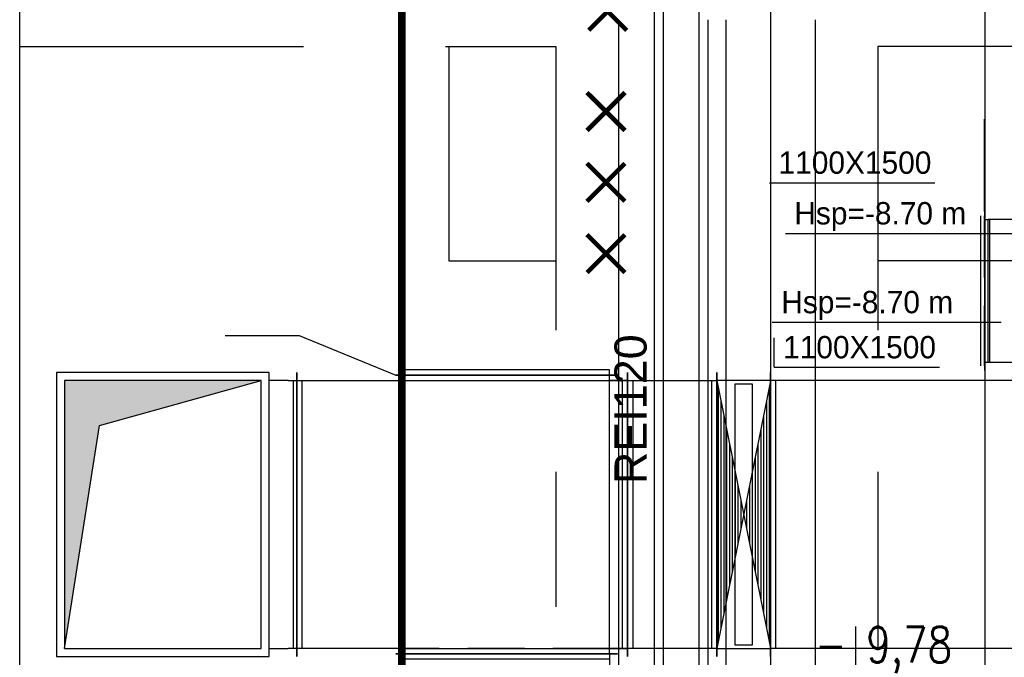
# Model space of a CAD drawing. Header units: centimetres. Extents: x -156440 to 298236, y -263599 to 81430.
# Tile 115 of 170: x 135824 to 141332, y -101251 to -97682. Entities that reach past the tile are written whole.
import ezdxf

# ---------------------------------------------------------------- set-up
doc = ezdxf.new("R2010")
doc.units = ezdxf.units.CM
doc.header["$LTSCALE"] = 50
for name, pattern in [('01-101 Went PP Poziom -2$0$DASHDOT2', [12.7, 6.35, -3.175, 0, -3.175]), ('01-101 Went PP Poziom -2$0$Przekrój 3a-3a$0$HIDDEN', [9.525, 6.35, -3.175]), ('Kondygnacja -2$0$HIDDEN2', [4.7625, 3.175, -1.5875]), ('Osie rzutów$0$DASHDOT2', [12.7, 6.35, -3.175, 0, -3.175])]:
    doc.linetypes.add(name, pattern=pattern)
doc.layers.get('0').update_dxf_attribs({"color": 8})
for name, color, linetype in [('01-101 Went PP Poziom -2$0$L_linie przekrojowe', 213, 'Continuous'), ('01-101 Went PP Poziom -2$0$L_Nawiew', 3, 'Continuous'), ('01-101 Went PP Poziom -2$0$L_wymiary', 2, 'Continuous'), ('01-101 Went PP Poziom -2$0$L_Wywiew', 6, 'Continuous'), ('bgde-tekst', 7, 'Continuous'), ('KJP_LIKWIDACJE KRZYŻYKI', 3, 'Continuous'), ('Kondygnacja -2$0$ARCH_INFO_KOTY_WYSOKOŚCIOWE_IST', 8, 'Continuous'), ('Kondygnacja -2$0$ARCH_INFO_ODPORNOŚĆ OGNIOWA', 8, 'Continuous'), ('Kondygnacja -2$0$ARCH_KONSTR_POWYŻEJ RZUTU_IST', 8, 'Kondygnacja -2$0$HIDDEN2'), ('Kondygnacja -2$0$ARCH_MUROWANE_IST', 9, 'Continuous'), ('Kondygnacja -2$0$ARCH_ŻELBET_IST', 9, 'Continuous'), ('Osie rzutów$0$ARCH_INFO_OSIE_IST', 8, 'Osie rzutów$0$DASHDOT2')]:
    doc.layers.add(name, color=color, linetype=linetype)
doc.layers.add('01-101 Went PP Poziom -2$0$L_niedruk', color=6, linetype='Continuous', lineweight=13, plot=False)
doc.layers.add('Kondygnacja -2$0$_SP KORYTA', color=8, linetype='Continuous', lineweight=25)
doc.styles.add('Kondygnacja -2$0$Arial', font='ARIAL.TTF')
doc.styles.add('Kondygnacja -2$0$ROMANS-50-CM', font='romans.shx', dxfattribs={"width": 0.8, "height": 10})

# ---------------------------------------------------------------- blocks, each defined once
blk = doc.blocks.new('Osie rzutów')
at = {"layer": 'Osie rzutów$0$ARCH_INFO_OSIE_IST', "ltscale": 10}
for p, q in [((6200, 12510), (6200, 4800)), ((6200, 12510), (6200, 4571.18)), ((6260, 12510), (6260, 4623.26))]:
    blk.add_line(p, q, dxfattribs=at)
blk = doc.blocks.new('Kondygnacja -2$0$konstukcja stropu -2')
at = {"layer": 'Kondygnacja -2$0$ARCH_KONSTR_POWYŻEJ RZUTU_IST', "ltscale": 10}
for p, q in [((6175, 12155), (6175, 11625)), ((6225, 12155), (6225, 11625)), ((6235, 12155), (6235, 11625)), ((6285, 12155), (6285, 11625)), ((6405, 12020), (6320, 12020))]:
    blk.add_line(p, q, dxfattribs=at)
blk = doc.blocks.new('*U367')
at = {"layer": '01-101 Went PP Poziom -2$0$L_Nawiew', "linetype": '01-101 Went PP Poziom -2$0$Przekrój 3a-3a$0$HIDDEN', "lineweight": -3}
for p, q in [((-2594.5, 750), (-2594.5, -750)), ((-2594.5, 750), (2594.5, 750)), ((2594.5, 750), (2594.5, -750)), ((-2594.5, -750), (2594.5, -750))]:
    blk.add_line(p, q, dxfattribs=at)
at = {"layer": '01-101 Went PP Poziom -2$0$L_niedruk', "linetype": 'Continuous', "lineweight": -3}
for p, q in [((-2594.5, 795), (-2594.5, -795)), ((-2594.5, 795), (-2594.5, 795)), ((-2594.5, 795), (-2594.5, -795)), ((2594.5, 795), (2594.5, -795)), ((2594.5, 795), (2594.5, 795)), ((2594.5, 795), (2594.5, -795)), ((-2594.5, 750), (-2594.5, 750)), ((-2594.5, 750), (-2594.5, -750)), ((-2594.5, 750), (-2594.5, -750)), ((-2594.5, 750), (-2594.5, 750)), ((-2594.5, -750), (-2594.5, 750)), ((-2594.5, -750), (-2594.5, 750)), ((2594.3, -750), (2594.3, 750)), ((2594.3, 750), (2594.3, 750)), ((2594.3, -750), (2594.3, 750)), ((2594.5, 750), (2594.5, -750)), ((2594.5, 750), (2594.5, 750)), ((2594.5, 750), (2594.5, -750)), ((2594.5, -750), (2594.5, 750)), ((2594.5, 750), (2594.5, 750)), ((2594.5, -750), (2594.5, 750)), ((2594.5, -750), (2594.5, 750)), ((2594.5, 750), (2594.5, 750)), ((2594.5, -750), (2594.5, 750)), ((-2594.5, -750), (-2594.5, -750)), ((-2594.5, -750), (-2594.5, -750)), ((2594.3, -750), (2594.3, -750)), ((2594.5, -750), (2594.5, -750)), ((2594.5, -750), (2594.5, -750)), ((2594.5, -750), (2594.5, -750)), ((-2594.5, -795), (-2594.5, -795)), ((2594.5, -795), (2594.5, -795))]:
    blk.add_line(p, q, dxfattribs=at)
blk = doc.blocks.new('*U363')
at = {"linetype": 'Continuous', "lineweight": -2}
blk.add_line((6862.5, 445), (6862.5, -445), dxfattribs=at)
at = {"color": 0, "linetype": 'ByBlock', "lineweight": -2}
for p, q in [((-6862.5, 400), (6842.5, 400)), ((-6862.5, -400), (6842.5, -400))]:
    blk.add_line(p, q, dxfattribs=at)
at = {"linetype": 'Continuous', "lineweight": -3}
blk.add_line((6832.5, -400), (6832.5, 400), dxfattribs=at)
blk = doc.blocks.new('*U362')
at = {"color": 0, "linetype": 'ByBlock', "lineweight": -2}
for p, q in [((-420, 0, 20), (420, 0, 20)), ((-400, 0, -20), (400, 0, -20)), ((-400, 0, -20), (-400, 0)), ((400, 0), (400, 0, -20))]:
    blk.add_line(p, q, dxfattribs=at)
at = {"layer": '01-101 Went PP Poziom -2$0$L_Nawiew', "linetype": '01-101 Went PP Poziom -2$0$Przekrój 3a-3a$0$HIDDEN', "lineweight": -3}
for p, q in [((-420, 0), (-400, 0)), ((-400, 0), (400, 0)), ((400, 0), (420, 0))]:
    blk.add_line(p, q, dxfattribs=at)
blk = doc.blocks.new('*U359')
at = {"linetype": 'Continuous', "lineweight": -3}
for p, q in [((0, 685, 795), (0, -505, 795)), ((0, 685, -795), (0, 685, 795)), ((0, -505, -795), (0, 685, -795)), ((0, -505, 795), (0, -505, -795)), ((0, -640, 750), (0, -640, -750))]:
    blk.add_line(p, q, dxfattribs=at)
at = {"color": 0, "linetype": 'ByBlock', "lineweight": -2}
for p, q in [((0, -610, -750), (0, -505, -750)), ((0, -505, 750), (0, -610, 750)), ((0, -660, 750), (0, -610, 750)), ((0, -610, -750), (0, -660, -750))]:
    blk.add_line(p, q, dxfattribs=at)
at = {"linetype": 'Continuous', "lineweight": -2}
for p, q in [((0, -660, 750), (0, -660, -750)), ((0, -660, -750), (0, -660, -795)), ((0, -660, 795), (0, -660, 750))]:
    blk.add_line(p, q, dxfattribs=at)
blk = doc.blocks.new('*U356')
at = {"linetype": 'Continuous', "lineweight": -2}
for p, q in [((-780, 620), (-780, 575)), ((780, 575), (780, 620)), ((-780, 575), (-780, -575)), ((780, -575), (780, 575)), ((-780, -575), (-780, -620)), ((780, -620), (780, -575)), ((-795, -675), (-750, -675)), ((-750, -675), (750, -675)), ((750, -675), (795, -675))]:
    blk.add_line(p, q, dxfattribs=at)
at = {"color": 0, "linetype": 'ByBlock', "lineweight": -2}
for p, q in [((780, 575), (-780, 575)), ((-780, -575), (-750, -575)), ((-750, -575), (-750, -675)), ((-750, -575), (750, -575)), ((750, -675), (750, -575)), ((750, -575), (780, -575))]:
    blk.add_line(p, q, dxfattribs=at)
at = {"linetype": 'Continuous', "lineweight": -3}
for p, q in [((-750, 575), (-750, -575)), ((750, 575), (750, -575)), ((750, -645), (-750, -645))]:
    blk.add_line(p, q, dxfattribs=at)
at = {"layer": '01-101 Went PP Poziom -2$0$L_niedruk', "linetype": 'Continuous', "lineweight": -3}
for p, q in [((-750, -675), (750, -675)), ((-750, -675), (-750, -675)), ((-750, -675), (750, -675)), ((750, -675), (750, -675))]:
    blk.add_line(p, q, dxfattribs=at)
blk = doc.blocks.new('*U355')
at = {"linetype": 'Continuous', "lineweight": -2}
for p, q in [((-705, 0, -575), (-705, 0, 575)), ((-705, 0, -620), (-705, 0, -575)), ((705, 0, 575), (705, 0, -575)), ((705, 0, -575), (705, 0, -620)), ((-705, 0, 575), (-705, 0, 620)), ((705, 0, 620), (705, 0, 575))]:
    blk.add_line(p, q, dxfattribs=at)
at = {"color": 0, "linetype": 'ByBlock', "lineweight": -2}
for p, q in [((-705, 0, -575), (705, 0, -575)), ((705, 0, 575), (-705, 0, 575))]:
    blk.add_line(p, q, dxfattribs=at)
at = {"linetype": 'Continuous', "lineweight": -3}
for p, q in [((-675, 0, -575), (-675, 0, 575)), ((675, 0, -575), (675, 0, 575))]:
    blk.add_line(p, q, dxfattribs=at)
blk = doc.blocks.new('*U354')
at = {"linetype": 'Continuous', "lineweight": -2}
for p, q in [((0, 620), (0, 575)), ((0, 575), (0, -575)), ((0, -575), (0, -620))]:
    blk.add_line(p, q, dxfattribs=at)
at = {"color": 0, "linetype": 'ByBlock', "lineweight": -2}
for p, q in [((0, 575), (30, 575)), ((30, -575), (30, 575)), ((0, -575), (30, -575))]:
    blk.add_line(p, q, dxfattribs=at)
blk = doc.blocks.new('*U353')
at = {"linetype": 'Continuous', "lineweight": -2}
for p, q in [((0, -595, -795), (0, 595, -795)), ((0, 595, -795), (0, 595, 795)), ((0, 595, 795), (0, -595, 795)), ((0, -595, 795), (0, -595, -795))]:
    blk.add_line(p, q, dxfattribs=at)
at = {"color": 0, "linetype": 'ByBlock', "lineweight": -2}
for p, q in [((0, -550, -750), (0, 550, -750)), ((0, 550, -750), (0, 550, 750)), ((0, 550, 750), (0, -550, 750)), ((0, -550, 750), (0, -550, -750))]:
    blk.add_line(p, q, dxfattribs=at)
blk = doc.blocks.new('*U350')
at = {"linetype": 'Continuous', "lineweight": -2}
for p, q in [((-250, 0, -750), (-250, 0, 750)), ((-250, 0, -795), (-250, 0, -750)), ((250, 0, 750), (250, 0, -750)), ((250, 0, -750), (250, 0, -795)), ((-250, 0, 750), (-250, 0, 795)), ((250, 0, 795), (250, 0, 750))]:
    blk.add_line(p, q, dxfattribs=at)
at = {"color": 0, "linetype": 'ByBlock', "lineweight": -2}
for p, q in [((-250, 0, -750), (250, 0, -750)), ((250, 0, 750), (-250, 0, 750))]:
    blk.add_line(p, q, dxfattribs=at)
at = {"linetype": 'Continuous', "lineweight": -3}
for p, q in [((-220, 0, -750), (-220, 0, 750)), ((220, 0, -750), (220, 0, 750))]:
    blk.add_line(p, q, dxfattribs=at)
at = {"layer": '01-101 Went PP Poziom -2$0$L_niedruk', "linetype": 'Continuous', "lineweight": -3}
for p, q in [((-250, 0, -750), (-250, 0, -750)), ((-250, 0, 750), (-250, 0, -750)), ((-250, 0, 750), (-250, 0, -750)), ((249.8, 0, 750), (249.8, 0, -750)), ((249.8, 0, -750), (249.8, 0, -750)), ((249.8, 0, 750), (249.8, 0, -750)), ((249.8, 0, 750), (249.8, 0, -750)), ((249.8, 0, -750), (249.8, 0, -750)), ((249.8, 0, 750), (249.8, 0, -750)), ((250, 0, 750), (250, 0, -750)), ((250, 0, -750), (250, 0, -750)), ((250, 0, 750), (250, 0, -750)), ((-250, 0, 750), (-250, 0, 750)), ((249.8, 0, 750), (249.8, 0, 750)), ((249.8, 0, 750), (249.8, 0, 750)), ((250, 0, 750), (250, 0, 750))]:
    blk.add_line(p, q, dxfattribs=at)
blk = doc.blocks.new('*U349')
at = {"linetype": 'Continuous', "lineweight": -3}
for p, q in [((-150, 0, -750), (149.8, 0, 749)), ((149.8, 0, -749), (-150, 0, 750)), ((-142.9, 0, -714.4), (-142.9, 0, 714.4)), ((-127, 0, -635), (-127, 0, 635)), ((-111.1, 0, -555.6), (-111.1, 0, 555.6)), ((-95.2, 0, -476.3), (-95.2, 0, 476.2)), ((-79.4, 0, -396.9), (-79.4, 0, 396.9)), ((-63.5, 0, -317.5), (-63.5, 0, 317.5)), ((-50, 0, -730), (-50, 0, 730)), ((50, 0, -730), (-50, 0, -730)), ((-47.6, 0, -238.1), (-47.6, 0, 238.1)), ((-31.8, 0, -158.8), (-31.8, 0, 158.7)), ((-15.9, 0, -79.4), (-15.9, 0, 79.4)), ((15.9, 0, -79.4), (15.9, 0, 79.4)), ((31.8, 0, -158.8), (31.8, 0, 158.7)), ((47.6, 0, -238.1), (47.6, 0, 238.1)), ((50, 0, 730), (50, 0, -730)), ((63.5, 0, -317.5), (63.5, 0, 317.5)), ((79.4, 0, -396.9), (79.4, 0, 396.9)), ((95.2, 0, -476.3), (95.2, 0, 476.2)), ((111.1, 0, -555.6), (111.1, 0, 555.6)), ((127, 0, -635), (127, 0, 635)), ((142.9, 0, -714.4), (142.9, 0, 714.4)), ((-50, 0, 730), (50, 0, 730))]:
    blk.add_line(p, q, dxfattribs=at)
at = {"linetype": 'Continuous', "lineweight": -2}
for p, q in [((-150, 0, -750), (-150, 0, 750)), ((-150, 0, -795), (-150, 0, -750)), ((150, 0, 795), (150, 0, -795)), ((-150, 0, 750), (-150, 0, 795))]:
    blk.add_line(p, q, dxfattribs=at)
at = {"color": 0, "linetype": 'ByBlock', "lineweight": -2}
for p, q in [((150, 0, -750), (-150, 0, -750)), ((-150, 0, 750), (149.8, 0, 750))]:
    blk.add_line(p, q, dxfattribs=at)
at = {"layer": '01-101 Went PP Poziom -2$0$L_niedruk', "linetype": 'Continuous', "lineweight": -3}
for p, q in [((-150, 0, 750), (-150, 0, -750)), ((-150, 0, -750), (-150, 0, -750)), ((-150, 0, 750), (-150, 0, -750)), ((149.8, 0, 750), (149.8, 0, -750)), ((149.8, 0, -750), (149.8, 0, -750)), ((149.8, 0, 750), (149.8, 0, -750)), ((149.8, 0, 750), (149.8, 0, -750)), ((149.8, 0, -750), (149.8, 0, -750)), ((149.8, 0, 750), (149.8, 0, -750)), ((150, 0, 750), (150, 0, -750)), ((150, 0, -750), (150, 0, -750)), ((150, 0, 750), (150, 0, -750)), ((-150, 0, 750), (-150, 0, 750)), ((149.8, 0, 750), (149.8, 0, 750)), ((149.8, 0, 750), (149.8, 0, 750)), ((150, 0, 750), (150, 0, 750))]:
    blk.add_line(p, q, dxfattribs=at)
blk = doc.blocks.new('*U348')
at = {"linetype": 'Continuous', "lineweight": -2}
for p, q in [((150, 0, 795), (150, 0, 750)), ((150, 0, -750), (150, 0, -795))]:
    blk.add_line(p, q, dxfattribs=at)
at = {"color": 0, "linetype": 'ByBlock', "lineweight": -2}
blk.add_line((150, 0, -750), (-150, 0, -750), dxfattribs=at)
at = {"layer": '01-101 Went PP Poziom -2$0$L_Nawiew', "linetype": '01-101 Went PP Poziom -2$0$Przekrój 3a-3a$0$HIDDEN', "lineweight": -3}
for p, q in [((-150, 0, 750), (-150, 0, -750)), ((-150, 0, 750), (150, 0, 750)), ((150, 0, 750), (150, 0, -750))]:
    blk.add_line(p, q, dxfattribs=at)
at = {"layer": '01-101 Went PP Poziom -2$0$L_niedruk', "linetype": 'Continuous', "lineweight": -3}
for p, q in [((-150, 0, -750), (-150, 0, 750)), ((-150, 0, 750), (-150, 0, 750)), ((-150, 0, -750), (-150, 0, 750)), ((149.8, 0, -750), (149.8, 0, 750)), ((149.8, 0, 750), (149.8, 0, 750)), ((149.8, 0, -750), (149.8, 0, 750)), ((149.8, 0, -750), (149.8, 0, 750)), ((149.8, 0, 750), (149.8, 0, 750)), ((149.8, 0, -750), (149.8, 0, 750)), ((150, 0, -750), (150, 0, 750)), ((150, 0, 750), (150, 0, 750)), ((150, 0, -750), (150, 0, 750)), ((-150, 0, -750), (-150, 0, -750)), ((149.8, 0, -750), (149.8, 0, -750)), ((149.8, 0, -750), (149.8, 0, -750)), ((150, 0, -750), (150, 0, -750))]:
    blk.add_line(p, q, dxfattribs=at)
blk = doc.blocks.new('*U347')
at = {"linetype": 'Continuous', "lineweight": -2}
for p, q in [((-1174.5, 0, 750), (-1174.5, 0, 795)), ((1174.5, 0, 750), (1174.5, 0, -750)), ((1174.5, 0, 795), (1174.5, 0, 750)), ((-1174.5, 0, -795), (-1174.5, 0, -750)), ((1174.5, 0, -750), (1174.5, 0, -795))]:
    blk.add_line(p, q, dxfattribs=at)
at = {"color": 0, "linetype": 'ByBlock', "lineweight": -2}
for p, q in [((1174.5, 0, 750), (575.3, 0, 750)), ((-1174.5, 0, -750), (-574.7, 0, -750)), ((575.3, 0, -750), (1174.5, 0, -750))]:
    blk.add_line(p, q, dxfattribs=at)
at = {"linetype": 'Continuous', "lineweight": -3}
blk.add_line((1144.5, 0, -750), (1144.5, 0, 750), dxfattribs=at)
at = {"layer": '01-101 Went PP Poziom -2$0$L_Nawiew', "linetype": '01-101 Went PP Poziom -2$0$Przekrój 3a-3a$0$HIDDEN', "lineweight": -3}
for p, q in [((575.3, 0, 750), (-1174.5, 0, 750)), ((-574.7, 0, -750), (575.3, 0, -750))]:
    blk.add_line(p, q, dxfattribs=at)
at = {"layer": '01-101 Went PP Poziom -2$0$L_niedruk', "linetype": 'Continuous', "lineweight": -3}
for p, q in [((-1174.5, 0, -750), (-1174.5, 0, 750)), ((-1174.5, 0, 750), (-1174.5, 0, 750)), ((-1174.5, 0, -750), (-1174.5, 0, 750)), ((-674.7, 0, 750), (-674.7, 0, 750)), ((-674.7, 0, -750), (-674.7, 0, 750)), ((-674.7, 0, -750), (-674.7, 0, 750)), ((-674.7, 0, 750), (-674.7, 0, 750)), ((-674.7, 0, -750), (-674.7, 0, 750)), ((-674.7, 0, -750), (-674.7, 0, 750)), ((-1174.5, 0, -750), (-1174.5, 0, -750)), ((-674.7, 0, -750), (-674.7, 0, -750)), ((-674.7, 0, -750), (-674.7, 0, -750))]:
    blk.add_line(p, q, dxfattribs=at)
blk = doc.blocks.new('*U338')
at = {"linetype": 'Continuous', "lineweight": -2}
for p, q in [((-2594.5, 750), (-2594.5, 795)), ((2594.5, 795), (2594.5, 750)), ((-2594.5, -750), (-2594.5, 750)), ((2594.5, 750), (2594.5, -750)), ((-2594.5, -795), (-2594.5, -750)), ((2594.5, -750), (2594.5, -795))]:
    blk.add_line(p, q, dxfattribs=at)
at = {"color": 0, "linetype": 'ByBlock', "lineweight": -2}
for p, q in [((-2594.5, 750), (2594.5, 750)), ((-2594.5, -750), (2594.5, -750))]:
    blk.add_line(p, q, dxfattribs=at)
at = {"linetype": 'Continuous', "lineweight": -3}
for p, q in [((-2564.5, -750), (-2564.5, 750)), ((2564.5, -750), (2564.5, 750))]:
    blk.add_line(p, q, dxfattribs=at)
at = {"layer": '01-101 Went PP Poziom -2$0$L_niedruk', "linetype": 'Continuous', "lineweight": -3}
for p, q in [((-2594.5, 795), (-2594.5, -795)), ((-2594.5, 795), (-2594.5, 795)), ((-2594.5, 795), (-2594.5, -795)), ((2594.5, 795), (2594.5, -795)), ((2594.5, 795), (2594.5, 795)), ((2594.5, 795), (2594.5, -795)), ((-2594.5, 750), (-2594.5, 750)), ((-2594.5, 750), (-2594.5, -750)), ((-2594.5, 750), (-2594.5, -750)), ((-2594.5, 750), (-2594.5, 750)), ((-2594.5, -750), (-2594.5, 750)), ((-2594.5, -750), (-2594.5, 750)), ((2594.5, 750), (2594.5, -750)), ((2594.5, 750), (2594.5, 750)), ((2594.5, 750), (2594.5, -750)), ((2594.5, -750), (2594.5, 750)), ((2594.5, 750), (2594.5, 750)), ((2594.5, -750), (2594.5, 750)), ((-2594.5, -750), (-2594.5, -750)), ((-2594.5, -750), (-2594.5, -750)), ((2594.5, -750), (2594.5, -750)), ((2594.5, -750), (2594.5, -750)), ((-2594.5, -795), (-2594.5, -795)), ((2594.5, -795), (2594.5, -795))]:
    blk.add_line(p, q, dxfattribs=at)
blk = doc.blocks.new('*a632')
at = {"layer": 'bgde-tekst'}
blk.add_line((0, 0), (1279.2, 0), dxfattribs=at)
blk = doc.blocks.new('*a637')
at = {"layer": 'bgde-tekst'}
blk.add_line((0, 0), (1279.2, 0), dxfattribs=at)
blk = doc.blocks.new('*a694')
at = {"layer": 'bgde-tekst'}
blk.add_line((0, 0), (925, 0), dxfattribs=at)
blk = doc.blocks.new('*a702')
at = {"layer": 'bgde-tekst'}
blk.add_line((0, 0), (925, 0), dxfattribs=at)

msp = doc.modelspace()

# ---------------------------------------------------------------- hatches: boundary and pattern name
at = {"layer": '01-101 Went PP Poziom -2$0$L_Nawiew', "linetype": 'Continuous'}
msp.add_hatch(color=256, dxfattribs=at).paths.add_polyline_path([(137175.497, -99701.902), (136075.497, -99701.902), (136075.497, -101201.902), (136270.308, -99953.867)])

# ---------------------------------------------------------------- linework, layer by layer
at = {"layer": '01-101 Went PP Poziom -2$0$L_linie przekrojowe', "linetype": '01-101 Went PP Poziom -2$0$DASHDOT2', "const_width": 42, "elevation": -3480}
msp.add_lwpolyline([(137961.584, -95069.507), (137963.569, -138243.57)], dxfattribs=at)
at = {"layer": '01-101 Went PP Poziom -2$0$L_Nawiew', "linetype": 'Continuous', "elevation": -7602.188}
msp.add_lwpolyline([(136075.497, -101201.902), (136270.308, -99953.867), (137175.497, -99701.902), (136075.497, -99701.902), (136075.497, -101201.902)], dxfattribs=at)
at = {"layer": '01-101 Went PP Poziom -2$0$L_wymiary'}
for p, q in [((141221.576, -98755.577, -6931.816), (141221.576, -98239.566, -6931.816)), ((136973.317, -99450.434), (137388.265, -99450.434)), ((137388.265, -99450.434), (137929.246, -99671.9, -7841.836))]:
    msp.add_line(p, q, dxfattribs=at)
at = {"layer": 'bgde-tekst'}
for points in [[(140019.332, -98594.537), (140019.332, -98594.537), (140019.332, -98594.537)], [(140107.653, -98877.948), (140107.653, -98877.948), (140107.653, -98877.948)], [(140034.613, -99375.276), (140034.613, -99375.276), (140034.613, -99375.276)], [(140044.909, -99627.697), (140044.909, -99462.706), (140044.909, -99462.706)]]:
    msp.add_lwpolyline(points, dxfattribs=at)
at = {"layer": 'KJP_LIKWIDACJE KRZYŻYKI', "ltscale": 1.8, "const_width": 25.5}
for points, elevation in [([(139007.327, -97528.872), (139219.827, -97741.372)], -4820.591), ([(139007.327, -97741.372), (139219.827, -97528.872)], -4820.591), ([(138997.705, -98089.635), (139210.205, -98302.135)], -3.032), ([(138997.705, -98302.135), (139210.205, -98089.635)], -3.032), ([(138997.705, -98486.125), (139210.205, -98698.625)], -3.032), ([(138997.705, -98698.625), (139210.205, -98486.125)], -3.032), ([(138997.705, -98885.186), (139210.205, -99097.686)], -3.032), ([(138997.705, -99097.686), (139210.205, -98885.186)], -3.032)]:
    msp.add_lwpolyline(points, dxfattribs=dict(at, elevation=elevation))
at = {"layer": 'Kondygnacja -2$0$ARCH_INFO_KOTY_WYSOKOŚCIOWE_IST', "elevation": -3480}
msp.add_lwpolyline([(141310.952, -101360.246), (140313.768, -101360.246), (140501.268, -101547.746), (140501.268, -101079.312)], dxfattribs=at)
at = {"layer": 'Kondygnacja -2$0$ARCH_KONSTR_POWYŻEJ RZUTU_IST', "ltscale": 10, "elevation": -3480}
for points in [[(135824.241, -97831.769), (138224.241, -97831.769), (138224.241, -99031.769), (138824.241, -99031.769)], [(138224.241, -97831.769), (138824.241, -97831.769), (138824.241, -100969.654)], [(141474.241, -97831.769), (140624.241, -97831.769), (140624.241, -101197.036)]]:
    msp.add_lwpolyline(points, dxfattribs=at)
at = {"layer": 'Kondygnacja -2$0$ARCH_MUROWANE_IST', "ltscale": 4}
for p, q in [((141224.241, -97131.769, -3480), (141224.241, -112889.129, -3480)), ((139374.241, -97431.769, -3480), (139374.241, -103031.769, -3480)), ((139624.241, -97431.769, -3480), (139624.241, -103031.769, -3480))]:
    msp.add_line(p, q, dxfattribs=at)
at = {"layer": 'Kondygnacja -2$0$ARCH_ŻELBET_IST', "ltscale": 4}
msp.add_line((135824.241, -103031.769, -3480), (135824.241, -97431.769, -3480), dxfattribs=at)

# ---------------------------------------------------------------- block references
at = {"layer": '01-101 Went PP Poziom -2$0$L_Nawiew', "linetype": 'Continuous', "extrusion": (-1.22465e-16, -5.04871e-28, -1)}
for name, p in [('*U363', (-148084.076, -99200.577, 7576.816)), ('*U367', (-142618.544, -100451.902, 9157.688))]:
    msp.add_blockref(name, p, dxfattribs=at)
at = {"layer": '01-101 Went PP Poziom -2$0$L_Nawiew', "linetype": 'Continuous', "extrusion": (-1, 2.22045e-16, 1.22465e-16), "rotation": 180}
msp.add_blockref('*U362', (99200.577, -7576.419, -141221.576), dxfattribs=at)
at = {"layer": '01-101 Went PP Poziom -2$0$L_Nawiew', "linetype": 'Continuous', "extrusion": (2.22045e-16, -1, -7.88598e-16), "rotation": 90}
msp.add_blockref('*U359', (136715.497, -9067.688, 100451.902), dxfattribs=at)
at = {"layer": '01-101 Went PP Poziom -2$0$L_Nawiew', "linetype": 'Continuous', "extrusion": (-3.8537e-13, -1, -7.88598e-16), "rotation": 90}
msp.add_blockref('*U353', (136625.497, -7602.188, 100451.902), dxfattribs=at)
at = {"layer": '01-101 Went PP Poziom -2$0$L_Nawiew', "linetype": 'Continuous', "extrusion": (-1.22465e-16, 1, -3.53495e-13)}
for name, p in [('*U347', (-138549.544, -9157.688, -100451.902)), ('*U348', (-139874.044, -9157.688, -100451.902))]:
    msp.add_blockref(name, p, dxfattribs=at)
at = {"layer": '01-101 Went PP Poziom -2$0$L_Wywiew', "linetype": 'Continuous', "rotation": 90}
for name, p in [('*U354', (138549.246, -99671.9, -7841.836)), ('*U356', (138549.246, -100451.9, -7841.836))]:
    msp.add_blockref(name, p, dxfattribs=at)
at = {"layer": '01-101 Went PP Poziom -2$0$L_Wywiew', "linetype": 'Continuous', "extrusion": (1.97215e-31, -1, 3.53495e-13)}
for name, p in [('*U350', (139474.246, -8015.836, 100451.9)), ('*U349', (139874.246, -8015.836, 100451.9))]:
    msp.add_blockref(name, p, dxfattribs=at)
at = {"layer": '01-101 Went PP Poziom -2$0$L_Wywiew', "linetype": 'Continuous', "extrusion": (-1.22465e-16, -5.04871e-28, -1)}
msp.add_blockref('*U338', (-142618.544, -100451.902, 8015.804), dxfattribs=at)
at = {"layer": '01-101 Went PP Poziom -2$0$L_Wywiew', "linetype": 'Continuous', "extrusion": (-1, 2.22045e-16, 6.71141e-13)}
msp.add_blockref('*U355', (101936.9, -7841.836, -138549.246), dxfattribs=at)
at = {"layer": 'bgde-tekst'}
for name, p in [('*a702', (140019.332, -98594.537)), ('*a637', (140107.653, -98877.948)), ('*a632', (140034.613, -99375.276)), ('*a694', (140044.909, -99627.697))]:
    msp.add_blockref(name, p, dxfattribs=at)
at = {"layer": 'Kondygnacja -2$0$_SP KORYTA', "xscale": 10, "yscale": 10, "zscale": 10}
msp.add_blockref('Kondygnacja -2$0$konstukcja stropu -2', (77424.241, -219231.769, -3480), dxfattribs=at)
at = {"layer": 'Osie rzutów$0$ARCH_INFO_OSIE_IST', "xscale": 10, "yscale": 10, "zscale": 10}
msp.add_blockref('Osie rzutów', (77424.241, -219231.769), dxfattribs=at)

# ---------------------------------------------------------------- texts
at = {"layer": 'bgde-tekst'}
for s, p in [('1100X1500', (140069.332, -98544.537)), ('Hsp=-8.70 m ', (140157.653, -98827.948)), ('Hsp=-8.70 m ', (140084.613, -99325.276)), ('1100X1500', (140094.909, -99577.697))]:
    msp.add_text(s, height=125, dxfattribs=at).set_placement(p)
at = {"layer": 'Kondygnacja -2$0$ARCH_INFO_KOTY_WYSOKOŚCIOWE_IST', "insert": (140272.058, -101210.617, -3480), "char_height": 200, "width": 976.18926, "attachment_point": 4, "line_spacing_factor": 0.9, "style": 'Kondygnacja -2$0$ROMANS-50-CM'}
msp.add_mtext('- 9,78', dxfattribs=at)
at = {"layer": 'Kondygnacja -2$0$ARCH_INFO_ODPORNOŚĆ OGNIOWA', "insert": (139242.631, -99862.671, -3480), "char_height": 180, "width": 533.32525, "attachment_point": 5, "rotation": 90, "style": 'Kondygnacja -2$0$Arial'}
msp.add_mtext('REI120', dxfattribs=at)

doc.saveas('drawing.dxf')
